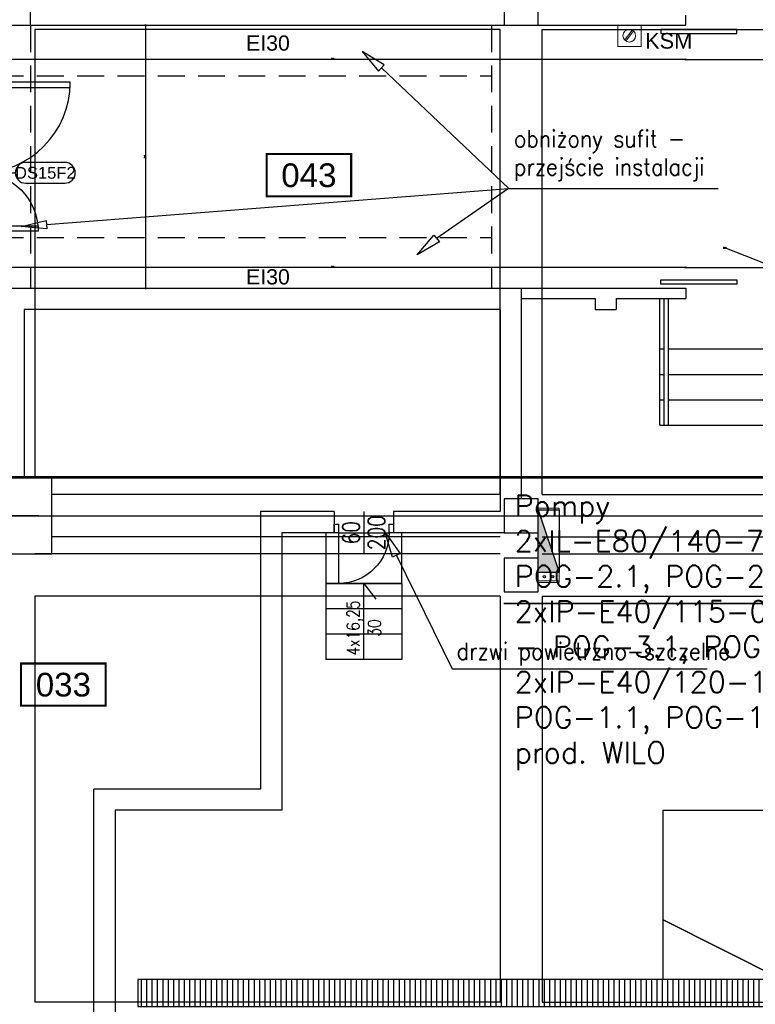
# Model space of a CAD drawing. Header units: centimetres. Extents: x -156440 to 298236, y -263599 to 81430.
# Tile 57 of 170: x 140096 to 148792, y -139007 to -127367. Entities that reach past the tile are written whole.
import ezdxf
from ezdxf.enums import TextEntityAlignment as Align

# ---------------------------------------------------------------- set-up
doc = ezdxf.new("R2010")
doc.units = ezdxf.units.CM
doc.header["$LTSCALE"] = 50
doc.header["$PDMODE"] = 35
doc.header["$PDSIZE"] = 0.1
for name, pattern in [('Kondygnacja -2$0$DASHED', [0.75, 0.5, -0.25]), ('Kondygnacja -2$0$HIDDEN', [9.525, 6.35, -3.175]), ('Kondygnacja -2$0$HIDDEN2', [4.7625, 3.175, -1.5875]), ('Kondygnacja -2$0$PHANTOM2', [31.75, 15.875, -3.175, 3.175, -3.175, 3.175, -3.175]), ('Linie przekrojowe$0$DASHDOT', [25.4, 12.7, -6.35, 0, -6.35]), ('Osie rzutów$0$DASHDOT2', [12.7, 6.35, -3.175, 0, -3.175])]:
    doc.linetypes.add(name, pattern=pattern)
doc.layers.get('0').update_dxf_attribs({"color": 8})
doc.layers.get('DEFPOINTS').update_dxf_attribs({"color": 8})
for name, color, linetype, lineweight in [('AU Aparaty automatyki', 160, 'Continuous', 5), ('bgde_fundamenty pod urządzenia', 7, 'Continuous', 35), ('Kondygnacja -2$0$_SP KORYTA', 8, 'Continuous', 25), ('Kondygnacja -2$0$ARCH_INFO_WYMIARY', 8, 'Continuous', 9), ('Kondygnacja -2$0$RYSUNKOWE_NIEDRUK', 8, 'Continuous', 9), ('Linie przekrojowe$0$ARCH_LINIE PRZEKROJOWE', 8, 'Continuous', 25)]:
    doc.layers.add(name, color=color, linetype=linetype, lineweight=lineweight)
for name, color, linetype in [('Kondygnacja -2$0$ARCH_HYDRANTY', 8, 'Continuous'), ('Kondygnacja -2$0$ARCH_INFO_ETYK_DRZWI', 8, 'Continuous'), ('Kondygnacja -2$0$ARCH_INFO_ETYK_DRZWI_IST', 8, 'Continuous'), ('Kondygnacja -2$0$ARCH_INFO_ODPORNOŚĆ OGNIOWA', 8, 'Continuous'), ('Kondygnacja -2$0$ARCH_INFO_OPISY_IST', 8, 'Continuous'), ('Kondygnacja -2$0$ARCH_INFO_SCHODY_IST', 8, 'Continuous'), ('Kondygnacja -2$0$ARCH_KONSTR_POWYŻEJ RZUTU_IST', 8, 'Kondygnacja -2$0$HIDDEN2'), ('Kondygnacja -2$0$ARCH_MUROWANE_IST', 9, 'Continuous'), ('Kondygnacja -2$0$ARCH_NIEWIDOK_IST', 8, 'Kondygnacja -2$0$HIDDEN'), ('Kondygnacja -2$0$ARCH_ODWODNIENIE_IST', 8, 'Kondygnacja -2$0$PHANTOM2'), ('Kondygnacja -2$0$ARCH_SCHODY_IST', 8, 'Continuous'), ('Kondygnacja -2$0$ARCH_WIDOK_IST', 8, 'Continuous'), ('Kondygnacja -2$0$ARCH_ŚLUSARKA_DRZWI', 8, 'Continuous'), ('Kondygnacja -2$0$ARCH_ŚLUSARKA_DRZWI_IST', 8, 'Continuous'), ('Kondygnacja -2$0$ARCH_ŻELBET_IST', 9, 'Continuous'), ('Osie rzutów$0$ARCH_INFO_OSIE_IST', 8, 'Osie rzutów$0$DASHDOT2'), ('Pomieszczenia -2$0$ARCH_INFO_AREA_ETYKIETY_200', 8, 'Continuous')]:
    doc.layers.add(name, color=color, linetype=linetype)
doc.styles.add('Arial', font='ARIAL.TTF')
doc.styles.add('Kondygnacja -2$0$Arial', font='ARIAL.TTF')
doc.styles.add('Kondygnacja -2$0$Romans', font='Romans.shx', dxfattribs={"width": 0.7})
doc.styles.add('Kondygnacja -2$0$ROMANS-50-CM', font='romans.shx', dxfattribs={"width": 0.8, "height": 10})
doc.styles.add('Pomieszczenia -2$0$Arial', font='ARIAL.TTF')
doc.styles.add('Romans', font='Romans.shx')
doc.dimstyles.new('Kondygnacja -2$0$Wymiary 1-100', dxfattribs={"dimtxt": 12, "dimasz": 10, "dimexe": 5, "dimexo": 0, "dimgap": 4, "dimtad": 1, "dimrnd": 0.5, "dimzin": 12, "dimdsep": 46, "dimtxsty": 'Kondygnacja -2$0$Romans', "dimblk": 'Kondygnacja -2$0$_Oblique', "dimcen": 10, "dimdle": 10, "dimclrt": 55, "dimazin": 0, "dimtfac": 1, "dimtmove": 1, "dimatfit": 3, "dimfxl": 0, "dimtolj": 1, "dimtzin": 0, "dimarcsym": 0})

# ---------------------------------------------------------------- blocks, each defined once
blk = doc.blocks.new('Osie rzutów')
at = {"layer": 'Osie rzutów$0$ARCH_INFO_OSIE_IST', "ltscale": 10}
for p, q in [((6860, 12510), (6860, 4623.26)), ((4436.04, 8600), (15156.54, 8600)), ((6290, 8600), (6230, 8600))]:
    blk.add_line(p, q, dxfattribs=at)
blk = doc.blocks.new('Linie przekrojowe')
at = {"layer": 'Linie przekrojowe$0$ARCH_LINIE PRZEKROJOWE', "linetype": 'Linie przekrojowe$0$DASHDOT', "ltscale": 5, "const_width": 3, "flags": 128}
blk.add_lwpolyline([(4872.3, 8645.5), (13243.8, 8645.5)], dxfattribs=at)
blk = doc.blocks.new('Kondygnacja -2$0$T-drzwi_prawe-200')
at = {"layer": 'Kondygnacja -2$0$ARCH_INFO_ETYK_DRZWI'}
blk.add_line((0, 0), (60, 0), dxfattribs=at)
blk.add_lwpolyline([(143.7, 17.5), (77.5, 17.5, 1), (77.5, -17.5), (143.7, -17.5, 1)], format="xyb", close=True, dxfattribs=at)
at = {"layer": 'Kondygnacja -2$0$ARCH_INFO_ETYK_DRZWI', "color": 1, "style": 'Kondygnacja -2$0$Arial'}
blk.add_attdef('ADS_DRZWI:ODPORNOŚĆ_OGNIOWA', text='', height=20, rotation=90, dxfattribs=at).set_placement((-25.5, 0.1), align=Align.BOTTOM_CENTER)
at = {"layer": 'Kondygnacja -2$0$ARCH_INFO_ETYK_DRZWI', "style": 'Kondygnacja -2$0$Romans', "width": 0.8}
for tag, p in [('ADS_DRZWI:SZEROKOŚĆ', (20.5, 8)), ('ADS_DRZWI:WYSOKOŚĆ', (20.5, -28))]:
    blk.add_attdef(tag, text='', height=22, dxfattribs=at).set_placement(p, align=Align.CENTER)
at = {"layer": 'Kondygnacja -2$0$ARCH_INFO_ETYK_DRZWI', "style": 'Kondygnacja -2$0$Arial'}
blk.add_attdef('ADS_DRZWI:SYMBOL', text='', height=20, dxfattribs=at).set_placement((110.7, 0), align=Align.MIDDLE)
blk = doc.blocks.new('Kondygnacja -2$0$_Oblique')
at = {"color": 0, "linetype": 'ByBlock', "lineweight": -2}
blk.add_line((-0.5, -0.5), (0.5, 0.5), dxfattribs=at)
blk = doc.blocks.new('*D190')
at = {"layer": 'DEFPOINTS', "color": 0}
for p in [(141043, -127432), (141043, -130542), (141582, -130542)]:
    blk.add_point(p, dxfattribs=at)
at = {"layer": 'Kondygnacja -2$0$ARCH_INFO_WYMIARY', "color": 0, "lineweight": -2}
for p, q in [((141574, -127432), (141587, -127432)), ((141582, -127422), (141582, -130552)), ((141574, -130542), (141587, -130542))]:
    blk.add_line(p, q, dxfattribs=at)
at = {"layer": 'Kondygnacja -2$0$ARCH_INFO_WYMIARY', "color": 0, "lineweight": -2, "xscale": 10, "yscale": 10, "zscale": 10}
for p, rotation in [((141582, -127432), 90), ((141582, -130542), 270)]:
    blk.add_blockref('Kondygnacja -2$0$_Oblique', p, dxfattribs=dict(at, rotation=rotation))
at = {"layer": 'Kondygnacja -2$0$ARCH_INFO_WYMIARY', "color": 55, "insert": (141572, -128987), "char_height": 12, "attachment_point": 5, "rotation": 90, "style": 'Kondygnacja -2$0$Romans'}
blk.add_mtext('\\A1;3110', dxfattribs=at)
blk = doc.blocks.new('*D192')
at = {"layer": 'DEFPOINTS', "color": 0}
for p in [(147969, -127432), (139624, -127522), (139624, -127838)]:
    blk.add_point(p, dxfattribs=at)
at = {"layer": 'Kondygnacja -2$0$ARCH_INFO_WYMIARY', "color": 0, "lineweight": -2}
for p, q in [((147979, -127838), (139614, -127838)), ((139624, -127830), (139624, -127843)), ((147969, -127830), (147969, -127843))]:
    blk.add_line(p, q, dxfattribs=at)
at = {"layer": 'Kondygnacja -2$0$ARCH_INFO_WYMIARY', "color": 0, "lineweight": -2, "xscale": 10, "yscale": 10, "zscale": 10, "rotation": 180}
blk.add_blockref('Kondygnacja -2$0$_Oblique', (139624, -127838), dxfattribs=at)
at = {"layer": 'Kondygnacja -2$0$ARCH_INFO_WYMIARY', "color": 0, "lineweight": -2, "xscale": 10, "yscale": 10, "zscale": 10}
blk.add_blockref('Kondygnacja -2$0$_Oblique', (147969, -127838), dxfattribs=at)
at = {"layer": 'Kondygnacja -2$0$ARCH_INFO_WYMIARY', "color": 55, "insert": (143797, -127828), "char_height": 12, "attachment_point": 5, "style": 'Kondygnacja -2$0$Romans'}
blk.add_mtext('\\A1;8345', dxfattribs=at)
blk = doc.blocks.new('*D194')
at = {"layer": 'DEFPOINTS', "color": 0}
for p in [(139624, -130295), (139624, -130548), (147969, -130662)]:
    blk.add_point(p, dxfattribs=at)
at = {"layer": 'Kondygnacja -2$0$ARCH_INFO_WYMIARY', "color": 0, "lineweight": -2}
for p, q in [((147979, -130295), (139614, -130295)), ((139624, -130303), (139624, -130290)), ((147969, -130303), (147969, -130290))]:
    blk.add_line(p, q, dxfattribs=at)
at = {"layer": 'Kondygnacja -2$0$ARCH_INFO_WYMIARY', "color": 0, "lineweight": -2, "xscale": 10, "yscale": 10, "zscale": 10, "rotation": 180}
blk.add_blockref('Kondygnacja -2$0$_Oblique', (139624, -130295), dxfattribs=at)
at = {"layer": 'Kondygnacja -2$0$ARCH_INFO_WYMIARY', "color": 0, "lineweight": -2, "xscale": 10, "yscale": 10, "zscale": 10}
blk.add_blockref('Kondygnacja -2$0$_Oblique', (147969, -130295), dxfattribs=at)
at = {"layer": 'Kondygnacja -2$0$ARCH_INFO_WYMIARY', "color": 55, "insert": (143797, -130285), "char_height": 12, "attachment_point": 5, "style": 'Kondygnacja -2$0$Romans'}
blk.add_mtext('\\A1;8345', dxfattribs=at)
blk = doc.blocks.new('*D254')
at = {"layer": 'DEFPOINTS', "color": 0}
for p in [(150079, -130295), (147969, -130662), (150079, -130662)]:
    blk.add_point(p, dxfattribs=at)
at = {"layer": 'Kondygnacja -2$0$ARCH_INFO_WYMIARY', "color": 0, "lineweight": -2}
for p, q in [((148450, -130073), (148412, -130073)), ((149024, -130295), (148450, -130073)), ((147959, -130295), (150089, -130295)), ((147969, -130303), (147969, -130290)), ((150079, -130303), (150079, -130290))]:
    blk.add_line(p, q, dxfattribs=at)
at = {"layer": 'Kondygnacja -2$0$ARCH_INFO_WYMIARY', "color": 0, "lineweight": -2, "xscale": 10, "yscale": 10, "zscale": 10, "rotation": 180}
blk.add_blockref('Kondygnacja -2$0$_Oblique', (147969, -130295), dxfattribs=at)
at = {"layer": 'Kondygnacja -2$0$ARCH_INFO_WYMIARY', "color": 0, "lineweight": -2, "xscale": 10, "yscale": 10, "zscale": 10}
blk.add_blockref('Kondygnacja -2$0$_Oblique', (150079, -130295), dxfattribs=at)
at = {"layer": 'Kondygnacja -2$0$ARCH_INFO_WYMIARY', "color": 55, "insert": (148431, -130063), "char_height": 12, "attachment_point": 5, "style": 'Kondygnacja -2$0$Romans'}
blk.add_mtext('\\A1;2110', dxfattribs=at)
blk = doc.blocks.new('*D255')
at = {"layer": 'DEFPOINTS', "color": 0}
for p in [(147969, -127432), (150079, -127432), (150079, -127838)]:
    blk.add_point(p, dxfattribs=at)
at = {"layer": 'Kondygnacja -2$0$ARCH_INFO_WYMIARY', "color": 0, "lineweight": -2}
for p, q in [((147959, -127838), (150089, -127838)), ((147969, -127830), (147969, -127843)), ((150079, -127830), (150079, -127843))]:
    blk.add_line(p, q, dxfattribs=at)
at = {"layer": 'Kondygnacja -2$0$ARCH_INFO_WYMIARY', "color": 0, "lineweight": -2, "xscale": 10, "yscale": 10, "zscale": 10, "rotation": 180}
blk.add_blockref('Kondygnacja -2$0$_Oblique', (147969, -127838), dxfattribs=at)
at = {"layer": 'Kondygnacja -2$0$ARCH_INFO_WYMIARY', "color": 0, "lineweight": -2, "xscale": 10, "yscale": 10, "zscale": 10}
blk.add_blockref('Kondygnacja -2$0$_Oblique', (150079, -127838), dxfattribs=at)
at = {"layer": 'Kondygnacja -2$0$ARCH_INFO_WYMIARY', "color": 55, "insert": (149024, -127828), "char_height": 12, "attachment_point": 5, "style": 'Kondygnacja -2$0$Romans'}
blk.add_mtext('\\A1;2110', dxfattribs=at)
blk = doc.blocks.new('Kondygnacja -2$0$DRZWI60')
at = {"color": 0}
blk.add_line((-30, 0), (-30, 60), dxfattribs=at)
at = {"color": 0, "lineweight": -3}
for p, q in [((0, -25), (0, 25)), ((-30, 0), (30, 0))]:
    blk.add_line(p, q, dxfattribs=at)
for points in [[(-35, -10), (-30, -10), (-30, 0), (-35, 0)], [(30, -10), (35, -10), (35, 0), (30, 0)]]:
    blk.add_lwpolyline(points, close=True, dxfattribs=at)
blk.add_arc((-30, 0), 60, 0, 90, dxfattribs=at)
blk = doc.blocks.new('Kondygnacja -2$0$hydrant 25 84x25')
at = {"layer": 'Kondygnacja -2$0$ARCH_HYDRANTY'}
blk.add_hatch(color=256, dxfattribs=at).paths.add_polyline_path([(-8639.1, -3748.5), (-8565.1, -3723.5), (-8565.1, -3748.5)])
for points in [[(-8639.1, -3748.5), (-8565.1, -3723.5), (-8565.1, -3748.5)], [(-8565.1, -3748.5), (-8639.1, -3748.5), (-8639.1, -3723.5), (-8565.1, -3723.5)]]:
    blk.add_lwpolyline(points, close=True, dxfattribs=at)
for centre in [(-8560.1, -3731), (-8560.1, -3741)]:
    blk.add_circle(centre, 1.25, dxfattribs=at)
at = {"layer": 'Kondygnacja -2$0$RYSUNKOWE_NIEDRUK'}
blk.add_line((-8565.1, -3748.5), (-8565.1, -3723.5), dxfattribs=at)
at = {"layer": 'Kondygnacja -2$0$RYSUNKOWE_NIEDRUK', "linetype": 'Kondygnacja -2$0$DASHED', "ltscale": 10}
for p, q in [((-8555.1, -3748.5), (-8555.1, -3723.5)), ((-8565.1, -3748.5), (-8555.1, -3748.5))]:
    blk.add_line(p, q, dxfattribs=at)
for points in [[(-8639.1, -3748.5), (-8641.1, -3748.5), (-8641.1, -3723.5), (-8641.1, -3723.5), (-8639.1, -3723.5)], [(-8555.1, -3748.5), (-8553.1, -3748.5), (-8553.1, -3723.5), (-8553.1, -3723.5), (-8565.1, -3723.5)]]:
    blk.add_lwpolyline(points, dxfattribs=at)
blk = doc.blocks.new('Kondygnacja -2$0$konstukcja stropu -2')
at = {"layer": 'Kondygnacja -2$0$ARCH_KONSTR_POWYŻEJ RZUTU_IST', "ltscale": 10}
for p, q in [((6835, 9175), (6285, 9175)), ((6285, 9175), (6285, 8645)), ((6835, 8625), (6835, 9175)), ((6885, 9175), (7435, 9175)), ((6885, 8625), (6885, 9175)), ((6835, 8625), (6305, 8625)), ((6885, 8625), (7415, 8625)), ((6835, 8575), (6305, 8575)), ((6885, 8575), (7415, 8575)), ((6835, 8555), (6285, 8555)), ((6885, 8555), (7435, 8555)), ((6835, 8505), (6285, 8505)), ((6285, 8505), (6285, 8025)), ((6835, 8505), (6835, 8025)), ((6885, 8505), (7435, 8505)), ((6885, 8505), (6885, 8025)), ((6835, 8025), (6285, 8025)), ((6885, 8025), (7435, 8025))]:
    blk.add_line(p, q, dxfattribs=at)
blk = doc.blocks.new('Pomieszczenia -2$0$etykieta_numer')
at = {"color": 0, "linetype": 'ByBlock', "const_width": 2.44}
blk.add_lwpolyline([(-50, -50), (-50, 0), (50, 0), (50, -50)], close=True, dxfattribs=at)
at = {"color": 0, "linetype": 'ByBlock', "style": 'Pomieszczenia -2$0$Arial'}
blk.add_attdef('AECAREA:NUMER_LOKALU', text='', height=28, dxfattribs=at).set_placement((0, -25), align=Align.MIDDLE)

msp = doc.modelspace()

# ---------------------------------------------------------------- hatches: boundary and pattern name
at = {"layer": 'Kondygnacja -2$0$ARCH_ODWODNIENIE_IST'}
h = msp.add_hatch(dxfattribs=at)
h.set_pattern_fill('ANSI31', color=256, scale=20, angle=45, style=0)
h.set_pattern_definition([(90, (1103688.42, 51113.93), (-63.5, 1e-14), [])])
h.paths.add_polyline_path([(141494.241, -139031.769), (158104.241, -139031.769), (158104.241, -138711.769), (141494.241, -138711.769)])

# ---------------------------------------------------------------- linework, layer by layer
at = {"layer": 'AU Aparaty automatyki'}
for p, q in [((147247.641, -127607.826), (147337.527, -127489.849)), ((147261.376, -127619.195), (147350.658, -127498.788))]:
    msp.add_line(p, q, dxfattribs=at)
msp.add_lwpolyline([(147166.489, -127436.814), (147441.085, -127436.814), (147441.085, -127683.445), (147166.489, -127683.445)], close=True, dxfattribs=at)
msp.add_circle((147302.064, -127556.06), 75.11, dxfattribs=at)
at = {"layer": 'bgde_fundamenty pod urządzenia'}
msp.add_line((149808.011, -134267.179, -3480), (145818.475, -134267.179, -3480), dxfattribs=at)
at = {"layer": 'Kondygnacja -2$0$ARCH_INFO_OPISY_IST', "ltscale": 0.5, "elevation": -3480}
for points in [[(144404.417, -127899.194), (144143.45, -127743.001), (144339.654, -127975.389)], [(140415.469, -129838.812), (140112.487, -129812.323), (140407.683, -129739.116)], [(145057.824, -129992.104), (144796.857, -130148.297), (144993.06, -129915.909)], [(144504.243, -133721.29), (144416.9, -133429.963), (144594.006, -133677.215)]]:
    msp.add_lwpolyline(points, close=True, dxfattribs=at)
for points in [[(145877.152, -129362.382), (144372.035, -127937.291)], [(140411.576, -129788.964), (145873.694, -129362.382)], [(145873.694, -129362.382), (145025.442, -129954.007)], [(144549.124, -133699.252), (145207.64, -135040.399)]]:
    msp.add_lwpolyline(points, dxfattribs=at)
at = {"layer": 'Kondygnacja -2$0$ARCH_INFO_OPISY_IST', "ltscale": 0.5, "extrusion": (0, 1, 0)}
for points, elevation in [([(-145873.694, -3480), (-148320.55, -3480)], -129362.382), ([(-145906.841, -3480), (-148353.697, -3480)], -129362.382), ([(-145207.64, -3480), (-148222.797, -3480)], -135040.399)]:
    msp.add_lwpolyline(points, dxfattribs=dict(at, elevation=elevation))
at = {"layer": 'Kondygnacja -2$0$ARCH_INFO_OPISY_IST', "elevation": -3480}
msp.add_lwpolyline([(149104.241, -136711.769), (149104.241, -138711.769), (147704.241, -138009.629), (149104.241, -138711.769), (150504.241, -138009.629)], dxfattribs=at)
at = {"layer": 'Kondygnacja -2$0$ARCH_INFO_SCHODY_IST'}
for p, q in [((144164.206, -134931.769, -3480), (144164.206, -134031.769, -3480)), ((144164.206, -134031.769, -3480), (144304.836, -134218.806, -3480))]:
    msp.add_line(p, q, dxfattribs=at)
at = {"layer": 'Kondygnacja -2$0$ARCH_MUROWANE_IST', "ltscale": 4}
for p, q in [((147969.241, -127431.769, -3480), (147969.241, -127311.769, -3480)), ((140224.241, -127431.769, -3480), (145824.241, -127431.769, -3480)), ((146024.241, -127431.769, -3480), (147969.241, -127431.769, -3480)), ((139084.241, -130541.769, -3480), (147969.241, -130541.769, -3480)), ((146024.241, -130541.769, -3480), (146024.241, -133031.769, -3480)), ((146024.241, -130541.769, -3480), (147969.241, -130541.769, -3480)), ((146024.241, -130661.769, -3480), (146899.241, -130661.769, -3480)), ((146224.241, -130661.769, -3480), (146899.241, -130661.769, -3480)), ((146899.241, -130661.769, -3480), (146899.241, -130791.769, -3480)), ((147149.241, -130661.769, -3480), (147149.241, -130791.769, -3480)), ((147149.241, -130661.769, -3480), (147969.241, -130661.769, -3480)), ((147149.241, -130661.769, -3480), (147969.241, -130661.769, -3480)), ((140149.241, -130791.769, -3480), (140149.241, -132781.769, -3480)), ((145774.241, -130791.769, -3480), (140149.241, -130791.769, -3480)), ((145774.241, -130791.769, -3480), (145774.241, -133181.769, -3480)), ((146899.241, -130791.769, -3480), (147149.241, -130791.769, -3480)), ((143814.241, -133181.769, -3480), (143814.241, -133431.769, -3480)), ((144514.241, -133181.769, -3480), (144514.241, -133431.769, -3480)), ((145774.241, -133181.769, -3480), (144514.241, -133181.769, -3480)), ((145824.241, -133431.769, -3480), (144514.241, -133431.769, -3480)), ((140974.241, -139511.735, -3480), (140974.241, -136461.769, -3480)), ((141224.241, -136711.769, -3480), (141224.241, -139106.769, -3480))]:
    msp.add_line(p, q, dxfattribs=at)
at = {"layer": 'Kondygnacja -2$0$ARCH_MUROWANE_IST', "ltscale": 4, "elevation": -3480}
for points in [[(147969.241, -130541.769), (147969.241, -130661.769)], [(143814.241, -133181.769), (142944.241, -133181.769), (142944.241, -136461.769), (140974.241, -136461.769)], [(143814.241, -133431.769), (143194.241, -133431.769), (143194.241, -136711.769), (141224.241, -136711.769)]]:
    msp.add_lwpolyline(points, dxfattribs=at)
at = {"layer": 'Kondygnacja -2$0$ARCH_NIEWIDOK_IST'}
for p, q in [((140224.241, -127431.769, -3480), (140224.241, -130541.769, -3480)), ((145674.241, -127431.769, -3480), (145674.241, -130541.769, -3480)), ((139824.241, -128031.769, -3480), (145674.241, -128031.769, -3480)), ((139824.241, -129941.769, -3480), (145674.241, -129941.769, -3480))]:
    msp.add_line(p, q, dxfattribs=at)
at = {"layer": 'Kondygnacja -2$0$ARCH_SCHODY_IST'}
for p, q in [((147664.241, -132161.769, -3480), (147664.241, -130661.769, -3480)), ((147714.241, -132161.769, -3480), (147714.241, -130661.769, -3480)), ((147764.241, -132161.769, -3480), (147764.241, -130661.769, -3480)), ((147714.241, -131261.769, -3480), (147664.241, -131261.769, -3480)), ((149024.241, -131261.769, -3480), (147764.241, -131261.769, -3480)), ((147664.241, -131561.769, -3480), (147714.241, -131561.769, -3480)), ((147764.241, -131561.769, -3480), (150284.241, -131561.769, -3480)), ((147664.241, -131861.769, -3480), (147714.241, -131861.769, -3480)), ((147764.241, -131861.769, -3480), (150284.241, -131861.769, -3480)), ((147664.241, -132161.769, -3480), (150384.241, -132161.769, -3480)), ((144614.206, -134031.769, -3480), (143714.206, -134031.769, -3480)), ((143714.206, -134031.769, -3480), (143714.206, -134931.769, -3480)), ((144614.206, -134031.769, -3480), (144614.206, -134931.769, -3480)), ((144614.206, -134331.769, -3480), (143714.206, -134331.769, -3480)), ((144614.206, -134631.769, -3480), (143714.206, -134631.769, -3480)), ((144614.206, -134931.769, -3480), (143714.206, -134931.769, -3480))]:
    msp.add_line(p, q, dxfattribs=at)
at = {"layer": 'Kondygnacja -2$0$ARCH_SCHODY_IST', "elevation": -3480}
msp.add_lwpolyline([(143714.206, -133431.769), (143714.206, -134031.769), (144614.206, -134031.769), (144614.206, -133431.769)], dxfattribs=at)
at = {"layer": 'Kondygnacja -2$0$ARCH_WIDOK_IST'}
for p, q in [((147704.241, -138711.769, -3480), (147704.241, -136711.769, -3480)), ((147704.241, -136711.769, -3480), (150504.241, -136711.769, -3480))]:
    msp.add_line(p, q, dxfattribs=at)
at = {"layer": 'Kondygnacja -2$0$ARCH_WIDOK_IST', "elevation": -3480}
msp.add_lwpolyline([(141494.241, -139031.769), (158104.241, -139031.769), (158104.241, -138711.769), (141494.241, -138711.769)], close=True, dxfattribs=at)
at = {"layer": 'Kondygnacja -2$0$ARCH_ŚLUSARKA_DRZWI', "linetype": 'Continuous', "lineweight": -3, "elevation": -3480}
for points in [[(139624.241, -128106.769), (139624.241, -128169.769), (140694.241, -128169.769), (140694.241, -128106.769)], [(139624.241, -129866.769), (139624.241, -129803.769), (140314.241, -129803.769), (140314.241, -129866.769)]]:
    msp.add_lwpolyline(points, close=True, dxfattribs=at)
at = {"layer": 'Kondygnacja -2$0$ARCH_ŚLUSARKA_DRZWI', "linetype": 'Continuous', "lineweight": -3}
msp.add_arc((139624.241, -128106.769, -3480), 1070, 270, 0, dxfattribs=at)
at = {"layer": 'Kondygnacja -2$0$ARCH_ŚLUSARKA_DRZWI', "linetype": 'Continuous', "lineweight": -3, "extrusion": (0, 0, -1)}
msp.add_arc((-139624.241, -129866.769, 3480), 690, 90, 180, dxfattribs=at)
at = {"layer": 'Kondygnacja -2$0$ARCH_ŚLUSARKA_DRZWI_IST'}
for p, q in [((148574.241, -127481.769, -3480), (147674.241, -127481.769, -3480)), ((147674.241, -127481.769, -3480), (147674.241, -127531.769, -3480)), ((147674.241, -127531.769, -3480), (148574.241, -127531.769, -3480)), ((148574.241, -127531.769, -3480), (148574.241, -127481.769, -3480)), ((147674.241, -130491.769, -3480), (147674.241, -130441.769, -3480)), ((147674.241, -130441.769, -3480), (148574.241, -130441.769, -3480)), ((148574.241, -130441.769, -3480), (148574.241, -130491.769, -3480)), ((148574.241, -130491.769, -3480), (147674.241, -130491.769, -3480))]:
    msp.add_line(p, q, dxfattribs=at)
at = {"layer": 'Kondygnacja -2$0$ARCH_ŻELBET_IST', "ltscale": 4}
for p, q in [((140474.241, -132781.769, -3480), (139674.241, -132781.769, -3480)), ((140474.241, -133681.769, -3480), (140474.241, -132781.769, -3480)), ((139674.241, -133681.769, -3480), (140474.241, -133681.769, -3480))]:
    msp.add_line(p, q, dxfattribs=at)
at = {"layer": 'Kondygnacja -2$0$ARCH_ŻELBET_IST', "ltscale": 4, "elevation": -3480}
for points in [[(139824.241, -127431.769), (140224.241, -127431.769), (140224.241, -127031.769), (139824.241, -127031.769)], [(145824.241, -127431.769), (146224.241, -127431.769), (146224.241, -127031.769), (145824.241, -127031.769)], [(145824.241, -133431.769), (146224.241, -133431.769), (146224.241, -133031.769), (145824.241, -133031.769)], [(145824.241, -134131.769), (146224.241, -134131.769), (146224.241, -133731.769), (145824.241, -133731.769)]]:
    msp.add_lwpolyline(points, close=True, dxfattribs=at)

# ---------------------------------------------------------------- block references
at = {"xscale": 10, "yscale": 10, "zscale": 10}
msp.add_blockref('Linie przekrojowe', (77424.241, -219231.769), dxfattribs=at)
at = {"layer": 'Kondygnacja -2$0$_SP KORYTA', "xscale": 10, "yscale": 10, "zscale": 10}
msp.add_blockref('Kondygnacja -2$0$konstukcja stropu -2', (77424.241, -219231.769, -3480), dxfattribs=at)
at = {"layer": 'Kondygnacja -2$0$ARCH_HYDRANTY', "xscale": 10, "yscale": 10, "zscale": 10, "rotation": 270}
msp.add_blockref('Kondygnacja -2$0$hydrant 25 84x25', (183708.833, -219552.844, -3480), dxfattribs=at)
at = {"layer": 'Kondygnacja -2$0$ARCH_INFO_ETYK_DRZWI', "linetype": 'Continuous', "lineweight": -3, "xscale": 7, "yscale": 7, "zscale": 6.999999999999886}
msp.add_blockref('Kondygnacja -2$0$T-drzwi_prawe-200', (139624.241, -129176.769, -3480), dxfattribs=at).add_auto_attribs({'ADS_DRZWI:ODPORNOŚĆ_OGNIOWA': 'EI60', 'ADS_DRZWI:SZEROKOŚĆ': '176', 'ADS_DRZWI:SYMBOL': 'DS15F2', 'ADS_DRZWI:WYSOKOŚĆ': '210'})
at = {"layer": 'Kondygnacja -2$0$ARCH_ŚLUSARKA_DRZWI_IST', "xscale": -10, "yscale": 10, "zscale": 10, "rotation": 180}
msp.add_blockref('Kondygnacja -2$0$DRZWI60', (144164.241, -133431.769, -3480), dxfattribs=at)
at = {"layer": 'Osie rzutów$0$ARCH_INFO_OSIE_IST', "xscale": 10, "yscale": 10, "zscale": 10}
msp.add_blockref('Osie rzutów', (77424.241, -219231.769), dxfattribs=at)
at = {"layer": 'Pomieszczenia -2$0$ARCH_INFO_AREA_ETYKIETY_200', "linetype": 'Continuous', "lineweight": -3}
ref = msp.add_blockref('Pomieszczenia -2$0$etykieta_numer', (143514.877, -128955.628, 6300), dxfattribs=dict(at, xscale=10, yscale=10, zscale=10))
ref.add_attrib('AECAREA:NUMBER', '043', dxfattribs={"layer": '0', "color": 0, "linetype": 'ByBlock', "height": 280, "style": 'Pomieszczenia -2$0$Arial'}).set_placement((143514.877, -129205.628, 6300), align=Align.MIDDLE)
ref = msp.add_blockref('Pomieszczenia -2$0$etykieta_numer', (140612.691, -134977.724, 6300), dxfattribs=dict(at, xscale=10, yscale=10, zscale=10))
ref.add_attrib('AECAREA:NUMBER', '033', dxfattribs={"layer": '0', "color": 0, "linetype": 'ByBlock', "height": 280, "style": 'Pomieszczenia -2$0$Arial'}).set_placement((140612.691, -135227.724, 6300), align=Align.MIDDLE)

# ---------------------------------------------------------------- texts
at = {"layer": 'AU Aparaty automatyki', "insert": (147488.842, -127524.315, -2784), "char_height": 184.8, "width": 4240.84664, "attachment_point": 1, "style": 'Arial'}
msp.add_mtext('KSM', dxfattribs=at)
at = {"layer": 'bgde_fundamenty pod urządzenia', "insert": (145947.758, -132987.696, -6960), "char_height": 250, "width": 4672.85116, "attachment_point": 1, "style": 'Romans'}
msp.add_mtext('Pompy \\P2xIL-E80/140-7,5/2 - POG-2.1, POG-2.2,\\P2xIP-E40/115-0,55/2 - POG-3.1, POG-3.2,\\P2xIP-E40/120-1,5/2 - POG-1.1, POG-1.2\\Pprod. WILO', dxfattribs=at)
at = {"layer": 'Kondygnacja -2$0$ARCH_INFO_ETYK_DRZWI_IST', "insert": (144164.241, -133431.769, -3480), "char_height": 200, "width": 100, "attachment_point": 5, "rotation": 90, "line_spacing_factor": 0.9, "style": 'Kondygnacja -2$0$ROMANS-50-CM'}
msp.add_mtext('60\\P200', dxfattribs=at)
at = {"layer": 'Kondygnacja -2$0$ARCH_INFO_ODPORNOŚĆ OGNIOWA', "char_height": 180, "width": 533.32525, "attachment_point": 5, "style": 'Kondygnacja -2$0$Arial'}
for insert in [(143031.023, -127644.232, -3480), (143031.023, -130407.603, -3480)]:
    msp.add_mtext('EI30', dxfattribs=dict(at, insert=insert))
at = {"layer": 'Kondygnacja -2$0$ARCH_INFO_OPISY_IST', "char_height": 200, "width": 3435.92233, "style": 'Kondygnacja -2$0$ROMANS-50-CM'}
for s, insert, attachment_point in [('{\\W0.9;obniżony sufit - przejście instalacji}', (145939.987, -128673.441, -3480), 1), ('{\\W0.9;drzwi powietrzno-szczelne}', (145262.075, -135000.066, -3480), 7)]:
    msp.add_mtext(s, dxfattribs=dict(at, insert=insert, attachment_point=attachment_point))
at = {"layer": 'Kondygnacja -2$0$ARCH_INFO_SCHODY_IST', "insert": (144164.206, -134558.058, -3480), "char_height": 150, "width": 100, "attachment_point": 5, "rotation": 90, "style": 'Kondygnacja -2$0$ROMANS-50-CM'}
msp.add_mtext('4x16,25 30', dxfattribs=at)

# ---------------------------------------------------------------- dimensions: what is measured, and where the dimension line sits
at = {"layer": 'Kondygnacja -2$0$ARCH_INFO_WYMIARY'}
for base, p1, p2, picture, middle in [((139624.241, -127838.354, -3480), (147969.241, -127431.769, -3480), (139624.241, -127522.186, -3480), '*D192', (143796.741, -127828.354, -3480)), ((139624.241, -130294.603, -3480), (147969.241, -130661.769, -3480), (139624.241, -130547.877, -3480), '*D194', (143796.741, -130284.603, -3480))]:
    dim = msp.add_linear_dim(base=base, p1=p1, p2=p2, dimstyle='Kondygnacja -2$0$Wymiary 1-100', dxfattribs=at)
    dim.commit()
    dim.dimension.update_dxf_attribs({"geometry": picture, "text_midpoint": middle})
dim = msp.add_linear_dim(base=(141582.184, -130541.769, -3480), p1=(141042.837, -127431.769, -3480), p2=(141042.837, -130541.769, -3480), angle=90, dimstyle='Kondygnacja -2$0$Wymiary 1-100', dxfattribs=at)
dim.commit()
dim.dimension.update_dxf_attribs({"geometry": '*D190', "text_midpoint": (141572.184, -128986.769, -3480)})
for base, p1, p2, picture, middle in [((150079.241, -127838.354, -3480), (147969.241, -127431.769, -3480), (150079.241, -127431.769, -3480), '*D255', (149024.241, -127838.354, -3480)), ((150079.241, -130294.603, -3480), (147969.241, -130661.769, -3480), (150079.241, -130661.769, -3480), '*D254', (148445.642, -130072.974, -3480))]:
    dim = msp.add_linear_dim(base=base, p1=p1, p2=p2, dimstyle='Kondygnacja -2$0$Wymiary 1-100', dxfattribs=at)
    dim.commit()
    dim.dimension.update_dxf_attribs({"geometry": picture, "text_midpoint": middle, "dimtype": 160})

doc.saveas('drawing.dxf')
